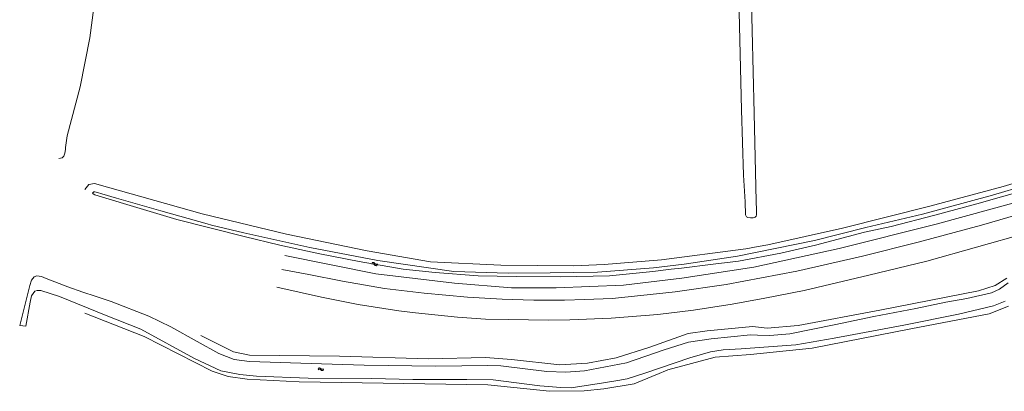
# Model space of a CAD drawing. Header units: metres. Extents: x 157366 to 159470, y 577030 to 578469.
# Tile 19 of 35: x 158502 to 158861, y 577516 to 577651. Entities that reach past the tile are written whole.
import ezdxf

# ---------------------------------------------------------------- set-up
doc = ezdxf.new("R2010")
doc.units = ezdxf.units.M
doc.header["$MEASUREMENT"] = 0
for name, color, linetype, lineweight in [('Gbkn_S05_water', 252, 'Continuous', 18), ('Gbkn_T09_insteek sloot', 252, 'Continuous', 18), ('Gbkn_V00_kant verharding', 252, 'Continuous', 18), ('Gbkn_W00_kant water (FD)', 252, 'Continuous', 18)]:
    doc.layers.add(name, color=color, linetype=linetype, lineweight=lineweight)

msp = doc.modelspace()

# ---------------------------------------------------------------- linework, layer by layer
at = {"layer": 'Gbkn_S05_water'}
for p, q in [((158631.84, 577561.49), (158631.36, 577561.95)), ((158631.91, 577561.96), (158631.43, 577562.43)), ((158612.27, 577523.27), (158611.73, 577523.67)), ((158612.29, 577523.75), (158611.75, 577524.15))]:
    msp.add_line(p, q, dxfattribs=at)
for centre, start, end in [((158631.02, 577561.55), 50.4605, 141.1471), ((158631.1, 577562.02), 50.4605, 141.1471), ((158632.17, 577561.89), 230.4605, 321.1471), ((158632.25, 577562.37), 230.4605, 321.1471), ((158611.45, 577523.23), 57.0823, 147.7689), ((158611.47, 577523.71), 57.0823, 147.7689), ((158612.55, 577523.71), 237.0823, 327.7689), ((158612.57, 577524.19), 237.0823, 327.7689)]:
    msp.add_arc(centre, 0.527, start, end, dxfattribs=at)
at = {"layer": 'Gbkn_T09_insteek sloot'}
for p, q in [((158763.95, 577667.99), (158765.12, 577618.08)), ((158527.92, 577644.21), (158529.35, 577655.22)), ((158524.48, 577626.45), (158527.92, 577644.21)), ((158519.68, 577608.64), (158524.48, 577626.45)), ((158765.12, 577618.08), (158765.83, 577594.29)), ((158519.08, 577604.4), (158519.68, 577608.64)), ((158518.54, 577601.24), (158518.86, 577602.31)), ((158518.86, 577602.31), (158519.07, 577603.65)), ((158519.07, 577603.65), (158519.08, 577604.4)), ((158516.69, 577600.35), (158517.85, 577600.63)), ((158517.85, 577600.63), (158518.54, 577601.24)), ((158765.83, 577594.29), (158766.48, 577584.58)), ((158526.16, 577589.06, 0.02), (158527.52, 577590.88)), ((158527.52, 577590.88), (158529.7, 577591.21)), ((158529.7, 577591.21), (158568.79, 577580.25)), ((158568.79, 577580.25), (158599.57, 577572.78)), ((158599.57, 577572.78), (158628.93, 577566.78)), ((158628.93, 577566.78), (158651.95, 577562.73)), ((158736.06, 577563.49), (158765.68, 577567.35)), ((158632.04, 577558.38), (158598.89, 577565.1, 0.77)), ((158715.11, 577561.83), (158736.06, 577563.49)), ((158651.95, 577562.73), (158677.53, 577561.59)), ((158677.53, 577561.59), (158703.98, 577561.26)), ((158703.98, 577561.26), (158715.11, 577561.83)), ((158769.58, 577560.79), (158743.44, 577556.88)), ((158660.71, 577554.98), (158632.04, 577558.38)), ((158743.44, 577556.88), (158722.14, 577554.25)), ((158857.48, 577554.14), (158861.74, 577556.83)), ((158681.41, 577553.37), (158660.71, 577554.98)), ((158697.63, 577553.28), (158681.41, 577553.37)), ((158722.14, 577554.25), (158697.63, 577553.28)), ((158815.5, 577545.15), (158851.36, 577552.18)), ((158851.36, 577552.18), (158857.48, 577554.14)), ((158785.77, 577539.58), (158815.5, 577545.15)), ((158547.71, 577535.6), (158526.11, 577544.14, 0)), ((158752.62, 577537.64), (158769.18, 577539.24)), ((158769.18, 577539.24), (158774.46, 577538.62)), ((158774.46, 577538.62), (158785.77, 577539.58)), ((158572.42, 577523.03), (158547.71, 577535.6)), ((158568.29, 577535.92, 0.09), (158580.23, 577530.06)), ((158731.78, 577531.69), (158745.67, 577536.69)), ((158745.67, 577536.69), (158752.62, 577537.64)), ((158719.51, 577527.8), (158731.78, 577531.69)), ((158580.23, 577530.06), (158586.03, 577528.83)), ((158586.03, 577528.83), (158618.82, 577528.4)), ((158618.82, 577528.4), (158651.17, 577527.52)), ((158651.17, 577527.52), (158671.92, 577527.96)), ((158671.92, 577527.96), (158681.44, 577527.27)), ((158681.44, 577527.27), (158699.06, 577525.34)), ((158709.07, 577525.96), (158719.51, 577527.8)), ((158699.06, 577525.34), (158709.07, 577525.96)), ((158578.3, 577521.12), (158572.42, 577523.03)), ((158585.2, 577520.04), (158578.3, 577521.12)), ((158604.16, 577519.1), (158585.2, 577520.04)), ((158726.02, 577518.44), (158733.91, 577521.64)), ((158734.34, 577521.81), (158733.91, 577521.64)), ((158672.78, 577518.05), (158604.16, 577519.1)), ((158695.25, 577515.68), (158672.78, 577518.05)), ((158715.06, 577516.6), (158707.82, 577515.79)), ((158726.02, 577518.44), (158715.06, 577516.6)), ((158707.82, 577515.79), (158695.25, 577515.68))]:
    msp.add_line(p, q, dxfattribs=at)
at = {"layer": 'Gbkn_T09_insteek sloot', "flags": 128}
for points in [[(158770.41, 577584.73), (158769.72, 577616.79), (158768.32, 577677.11), (158767.45, 577715.66), (158767.45, 577717.26)], [(158860.4, 577590.18), (158884.98, 577597.53)], [(158833.71, 577582.99), (158860.4, 577590.18)], [(158766.55, 577579.9), (158766.48, 577584.58)], [(158770.41, 577584.73), (158770.56, 577581.7)], [(158835.95, 577576.45), (158866.57, 577584.78)], [(158770.56, 577581.7), (158770.64, 577579.87), (158770.45, 577579.38), (158770.04, 577579.02), (158769.31, 577578.82), (158768.35, 577578.74), (158767.42, 577578.9), (158766.91, 577579.19), (158766.55, 577579.9)], [(158801.83, 577575.05), (158833.71, 577582.99)], [(158774.7, 577568.89), (158801.83, 577575.05)], [(158800.64, 577567.65), (158835.95, 577576.45)], [(158765.68, 577567.35), (158766.73, 577567.53), (158771.22, 577568.3), (158774.7, 577568.89)], [(158769.58, 577560.79), (158800.64, 577567.65)], [(158862.25, 577546.67), (158855.22, 577543.84), (158826.76, 577538.4), (158790.83, 577531.35), (158768.35, 577529.01), (158755.48, 577528.06), (158738.37, 577523.43), (158734.34, 577521.81)]]:
    msp.add_lwpolyline(points, dxfattribs=at)
at = {"layer": 'Gbkn_V00_kant verharding'}
for p, q in [((158877.97, 577583.61), (158852.44, 577576.15)), ((158852.44, 577576.15), (158829.37, 577569.89)), ((158832.63, 577563.04), (158878.27, 577575.84)), ((158829.37, 577569.89), (158809.14, 577564.81)), ((158809.14, 577564.81), (158785.25, 577559.33)), ((158811.46, 577557.93), (158832.63, 577563.04)), ((158607.66, 577558.17), (158597.86, 577559.98, 1.3)), ((158785.25, 577559.33), (158759.59, 577554.56)), ((158619.91, 577555.73), (158607.66, 577558.17)), ((158635.23, 577553.09), (158619.91, 577555.73)), ((158787.98, 577552.35), (158811.46, 577557.93)), ((158596.05, 577553.56, 1.38), (158612.28, 577549.92)), ((158649.65, 577551.36), (158635.23, 577553.09)), ((158759.59, 577554.56), (158740.93, 577551.89)), ((158773.64, 577549.61), (158787.98, 577552.35)), ((158612.28, 577549.92), (158625.56, 577547.21)), ((158665.45, 577549.89), (158649.65, 577551.36)), ((158678.03, 577549.2), (158665.45, 577549.89)), ((158689.53, 577548.79), (158678.03, 577549.2)), ((158700.68, 577548.86), (158689.53, 577548.79)), ((158708.15, 577549.12), (158700.68, 577548.86)), ((158718.03, 577549.47), (158708.15, 577549.12)), ((158728.51, 577550.5), (158718.03, 577549.47)), ((158740.93, 577551.89), (158728.51, 577550.5)), ((158761.71, 577547.36), (158773.64, 577549.61)), ((158625.56, 577547.21), (158640.35, 577544.97)), ((158640.35, 577544.97), (158646.52, 577544.17)), ((158734.62, 577543.63), (158747.7, 577545.23)), ((158747.7, 577545.23), (158761.71, 577547.36)), ((158646.52, 577544.17), (158661.71, 577542.65)), ((158661.71, 577542.65), (158671.97, 577541.95)), ((158671.97, 577541.95), (158680.48, 577541.74)), ((158680.48, 577541.74), (158694.7, 577541.51)), ((158694.7, 577541.51), (158702.63, 577541.7)), ((158702.63, 577541.7), (158717.74, 577542.23)), ((158717.74, 577542.23), (158734.62, 577543.63))]:
    msp.add_line(p, q, dxfattribs=at)
at = {"layer": 'Gbkn_W00_kant water (FD)'}
for p, q in [((158881.2, 577594.28), (158856.51, 577587.04)), ((158529.35, 577588.2), (158528.92, 577587.76)), ((158529.79, 577588.2), (158529.35, 577588.2)), ((158530.72, 577588.02), (158529.79, 577588.2)), ((158532.31, 577587.45), (158530.72, 577588.02)), ((158850.73, 577583.87), (158870.56, 577589.5)), ((158528.92, 577587.76), (158529.17, 577587.44)), ((158529.17, 577587.44), (158529.74, 577587.14)), ((158529.74, 577587.14), (158541.35, 577583.65)), ((158537.59, 577585.96), (158532.31, 577587.45)), ((158553.83, 577581.29), (158537.59, 577585.96)), ((158856.51, 577587.04), (158830.94, 577580.13)), ((158541.35, 577583.65), (158559.59, 577578.17)), ((158570.7, 577576.57), (158553.83, 577581.29)), ((158835.46, 577579.69), (158850.73, 577583.87)), ((158559.59, 577578.17), (158584.07, 577571.94)), ((158830.94, 577580.13), (158810.34, 577575.21)), ((158819.59, 577575.64), (158835.46, 577579.69)), ((158572.18, 577576.16), (158570.7, 577576.57)), ((158583.95, 577573.36), (158572.18, 577576.16)), ((158810.34, 577575.21), (158791.66, 577570.57)), ((158792.08, 577568.8), (158809.86, 577573.6)), ((158809.86, 577573.6), (158819.59, 577575.64)), ((158608.02, 577568.02), (158583.95, 577573.36)), ((158584.07, 577571.94), (158597.08, 577568.79)), ((158791.66, 577570.57), (158763.67, 577564.88)), ((158597.08, 577568.79), (158611.7, 577565.64)), ((158632.77, 577563.28), (158608.02, 577568.02)), ((158779.46, 577565.97), (158792.08, 577568.8)), ((158611.7, 577565.64), (158625.99, 577562.85)), ((158625.99, 577562.85), (158642, 577560.15)), ((158660.47, 577559.31), (158632.77, 577563.28)), ((158763.67, 577564.88), (158744.24, 577561.88)), ((158754.83, 577561.96), (158764.04, 577563.02)), ((158764.04, 577563.02), (158779.46, 577565.97)), ((158642, 577560.15), (158653.69, 577558.93)), ((158680.14, 577558.62), (158660.47, 577559.31)), ((158733.06, 577560.54), (158712.77, 577558.95)), ((158717.08, 577557.72), (158732.83, 577559.31)), ((158732.83, 577559.31), (158739.48, 577560.07)), ((158744.24, 577561.88), (158733.06, 577560.54)), ((158739.48, 577560.07), (158743.32, 577560.46)), ((158743.32, 577560.46), (158754.83, 577561.96)), ((158506.11, 577554.17), (158506.77, 577556.1)), ((158506.77, 577556.1), (158507.71, 577557.26)), ((158507.71, 577557.26), (158508.7, 577557.65)), ((158508.7, 577557.65), (158510.31, 577557.41)), ((158510.31, 577557.41), (158512.1, 577556.72)), ((158512.1, 577556.72), (158519.9, 577553.66)), ((158653.69, 577558.93), (158669.34, 577557.65)), ((158669.34, 577557.65), (158683.13, 577557.48)), ((158695.52, 577558.73), (158680.14, 577558.62)), ((158683.13, 577557.48), (158699.14, 577557.27)), ((158712.77, 577558.95), (158695.52, 577558.73)), ((158699.14, 577557.27), (158717.08, 577557.72)), ((158502.42, 577539.63), (158506.11, 577554.17)), ((158508.79, 577552.32), (158507.88, 577552.04)), ((158510.15, 577552.36), (158508.79, 577552.32)), ((158516.89, 577550.1), (158510.15, 577552.36)), ((158519.9, 577553.66), (158525.41, 577551.79)), ((158856.17, 577551.53), (158859.01, 577552.81)), ((158859.01, 577552.81), (158862.17, 577555.1)), ((158506.76, 577550.45), (158506.24, 577548.1)), ((158507.88, 577552.04), (158506.76, 577550.45)), ((158533.83, 577543.19), (158516.89, 577550.1)), ((158525.41, 577551.79), (158529.91, 577550.29)), ((158529.91, 577550.29), (158535.67, 577548.31)), ((158839.53, 577548.15), (158847.14, 577549.49)), ((158847.14, 577549.49), (158856.17, 577551.53)), ((158506.24, 577548.1), (158504.63, 577539.36)), ((158535.67, 577548.31), (158549.47, 577542.96)), ((158813.29, 577542.9), (158828.57, 577545.81)), ((158828.57, 577545.81), (158839.53, 577548.15)), ((158856.8, 577546.81), (158844.15, 577543.76)), ((158861.1, 577548.41), (158856.8, 577546.81)), ((158546.51, 577538.29), (158533.83, 577543.19)), ((158549.47, 577542.96), (158557.45, 577539.14)), ((158798.86, 577539.84), (158813.29, 577542.9)), ((158844.15, 577543.76), (158824.26, 577539.77)), ((158504.63, 577539.36), (158502.42, 577539.63)), ((158566.05, 577527.63), (158546.51, 577538.29)), ((158557.45, 577539.14), (158566.97, 577533.77)), ((158782.71, 577536.6), (158798.86, 577539.84)), ((158824.26, 577539.77), (158798.86, 577534.97)), ((158745.84, 577533.5), (158754.04, 577534.74)), ((158754.04, 577534.74), (158768.34, 577536.25)), ((158768.34, 577536.25), (158770.9, 577536.05)), ((158770.9, 577536.05), (158775.39, 577535.93)), ((158775.39, 577535.93), (158782.71, 577536.6)), ((158798.86, 577534.97), (158784.84, 577532.59)), ((158566.97, 577533.77), (158574.95, 577529.45)), ((158723.21, 577526.08), (158736.98, 577530.76)), ((158736.98, 577530.76), (158745.84, 577533.5)), ((158758.41, 577530.77), (158753.78, 577530.08)), ((158764.96, 577531.12), (158758.41, 577530.77)), ((158784.84, 577532.59), (158764.96, 577531.12)), ((158575.64, 577523.11), (158566.05, 577527.63)), ((158574.95, 577529.45), (158580.46, 577527.3)), ((158580.46, 577527.3), (158586.01, 577526.55)), ((158746.29, 577527.83), (158730.29, 577522.45)), ((158753.78, 577530.08), (158746.29, 577527.83)), ((158586.01, 577526.55), (158612.25, 577525.63)), ((158612.25, 577525.63), (158627.82, 577525.23)), ((158627.82, 577525.23), (158653.85, 577524.83)), ((158653.85, 577524.83), (158672.82, 577525.12)), ((158672.82, 577525.12), (158677.48, 577524.92)), ((158677.48, 577524.92), (158694.26, 577522.92)), ((158707.93, 577523.11), (158723.21, 577526.08)), ((158582.51, 577521.76), (158575.64, 577523.11)), ((158588.59, 577521.24), (158582.51, 577521.76)), ((158607.39, 577520.49), (158588.59, 577521.24)), ((158630.64, 577520.37), (158607.39, 577520.49)), ((158645.51, 577519.99), (158630.64, 577520.37)), ((158665.11, 577519.95), (158645.51, 577519.99)), ((158674.69, 577519.79), (158665.11, 577519.95)), ((158694.26, 577522.92), (158701.13, 577522.66)), ((158701.13, 577522.66), (158707.93, 577523.11)), ((158723.47, 577520.18), (158720.07, 577519.56)), ((158730.29, 577522.45), (158723.47, 577520.18)), ((158691.71, 577517.66), (158674.69, 577519.79)), ((158699.36, 577517), (158691.71, 577517.66)), ((158703.07, 577516.88), (158699.36, 577517)), ((158714.85, 577518.76), (158703.07, 577516.88)), ((158720.07, 577519.56), (158714.85, 577518.76))]:
    msp.add_line(p, q, dxfattribs=at)

doc.saveas('drawing.dxf')
